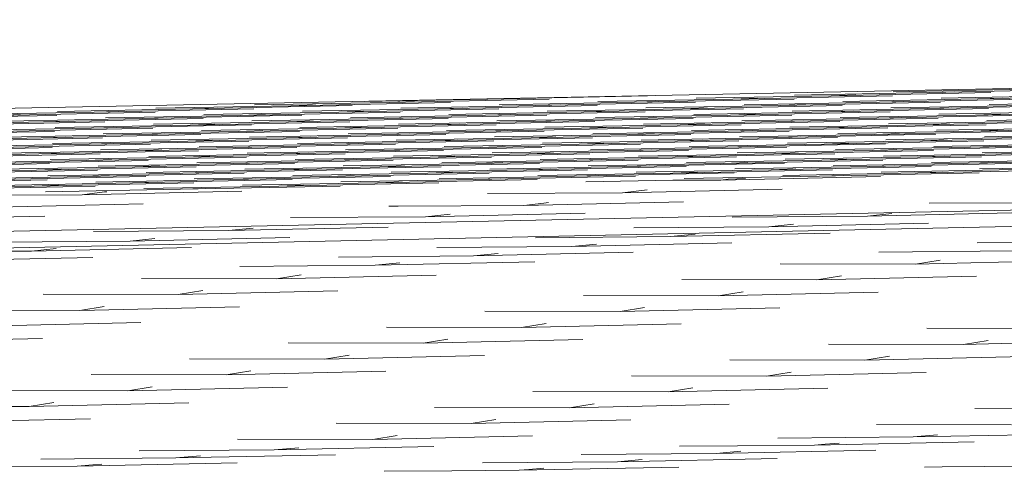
# Model space of a CAD drawing. Header units: millimetres. Extents: x -76432 to -27350, y -300 to 6935.
# Tile 67 of 75: x -29604 to -29108, y 15 to 242. Entities that reach past the tile are written whole.
import ezdxf

# ---------------------------------------------------------------- set-up
doc = ezdxf.new("R2010")
doc.units = ezdxf.units.MM
doc.header["$MEASUREMENT"] = 0
doc.layers.add('Nouveau_Terrain _ Original.Terrain', color=7, linetype='Continuous')

# ---------------------------------------------------------------- blocks, each defined once
blk = doc.blocks.new('Élément de coupe_31')
at = {"layer": 'Nouveau_Terrain _ Original.Terrain', "color": 7, "linetype": 'Continuous', "lineweight": 15}
for p, q in [((-27349.9, 242.02), (-33618.28, 118.16)), ((-27349.9, 183.09), (-33618.28, 51.45)), ((-33618.28, 41.72), (-27349.9, 175.38))]:
    blk.add_line(p, q, dxfattribs=at)
at = {"layer": 'Nouveau_Terrain _ Original.Terrain', "color": 114, "linetype": 'Continuous', "lineweight": 15, "true_color": 0x00ad56}
for p, q in [((-29368.27, 202.04), (-29287.84, 203.69)), ((-29368.27, 202.04), (-29287.84, 203.69)), ((-29195.32, 203.73), (-29263.35, 202.49)), ((-29195.32, 203.73), (-29263.35, 202.49)), ((-29244.91, 202.09), (-29164.48, 203.74)), ((-29244.91, 202.09), (-29164.48, 203.74)), ((-29145.74, 205.37), (-29213.77, 204.13)), ((-29145.74, 205.37), (-29213.77, 204.13)), ((-29195.32, 203.73), (-29114.9, 205.38)), ((-29195.32, 203.73), (-29114.9, 205.38)), ((-29195.32, 203.73), (-29182.93, 204.14)), ((-29195.32, 203.73), (-29182.93, 204.14)), ((-29096.15, 207.01), (-29164.18, 205.77)), ((-29096.15, 207.01), (-29164.18, 205.77)), ((-29145.74, 205.37), (-29065.31, 207.02)), ((-29145.74, 205.37), (-29065.31, 207.02)), ((-29145.74, 205.37), (-29133.34, 205.78)), ((-29145.74, 205.37), (-29133.34, 205.78)), ((-29071.96, 203.78), (-29139.99, 202.54)), ((-29071.96, 203.78), (-29139.99, 202.54)), ((-29121.55, 202.14), (-29041.12, 203.8)), ((-29121.55, 202.14), (-29041.12, 203.8)), ((-29467.44, 198.77), (-29535.47, 197.52)), ((-29467.44, 198.77), (-29535.47, 197.52)), ((-29517.03, 197.13), (-29436.6, 198.78)), ((-29517.03, 197.13), (-29436.6, 198.78)), ((-29417.85, 200.4), (-29485.88, 199.16)), ((-29417.85, 200.4), (-29485.88, 199.16)), ((-29467.44, 198.77), (-29387.01, 200.42)), ((-29467.44, 198.77), (-29387.01, 200.42)), ((-29467.44, 198.77), (-29455.04, 199.17)), ((-29467.44, 198.77), (-29455.04, 199.17)), ((-29368.27, 202.04), (-29430.34, 200.91)), ((-29368.27, 202.04), (-29430.34, 200.91)), ((-29417.85, 200.4), (-29337.43, 202.05)), ((-29417.85, 200.4), (-29337.43, 202.05)), ((-29417.85, 200.4), (-29405.46, 200.81)), ((-29417.85, 200.4), (-29405.46, 200.81)), ((-29344.08, 198.82), (-29412.11, 197.58)), ((-29344.08, 198.82), (-29412.11, 197.58)), ((-29393.66, 197.18), (-29313.24, 198.83)), ((-29393.66, 197.18), (-29313.24, 198.83)), ((-29368.27, 202.04), (-29361.2, 202.27)), ((-29368.27, 202.04), (-29361.2, 202.27)), ((-29294.49, 200.45), (-29362.52, 199.21)), ((-29294.49, 200.45), (-29362.52, 199.21)), ((-29344.08, 198.82), (-29263.65, 200.47)), ((-29344.08, 198.82), (-29263.65, 200.47)), ((-29344.08, 198.82), (-29331.68, 199.23)), ((-29344.08, 198.82), (-29331.68, 199.23)), ((-29244.91, 202.09), (-29312.94, 200.85)), ((-29244.91, 202.09), (-29312.94, 200.85)), ((-29294.49, 200.45), (-29214.07, 202.11)), ((-29294.49, 200.45), (-29214.07, 202.11)), ((-29294.49, 200.45), (-29282.1, 200.86)), ((-29294.49, 200.45), (-29282.1, 200.86)), ((-29220.72, 198.87), (-29288.75, 197.63)), ((-29220.72, 198.87), (-29288.75, 197.63)), ((-29270.3, 197.23), (-29189.88, 198.88)), ((-29270.3, 197.23), (-29189.88, 198.88)), ((-29244.91, 202.09), (-29232.51, 202.5)), ((-29244.91, 202.09), (-29232.51, 202.5)), ((-29171.13, 200.51), (-29239.16, 199.27)), ((-29171.13, 200.51), (-29239.16, 199.27)), ((-29220.72, 198.87), (-29140.29, 200.52)), ((-29220.72, 198.87), (-29140.29, 200.52)), ((-29220.72, 198.87), (-29208.32, 199.28)), ((-29220.72, 198.87), (-29208.32, 199.28)), ((-29121.55, 202.14), (-29189.58, 200.9)), ((-29121.55, 202.14), (-29189.58, 200.9)), ((-29171.13, 200.51), (-29090.71, 202.16)), ((-29171.13, 200.51), (-29090.71, 202.16)), ((-29171.13, 200.51), (-29158.73, 200.92)), ((-29171.13, 200.51), (-29158.73, 200.92)), ((-29097.35, 198.92), (-29165.38, 197.68)), ((-29097.35, 198.92), (-29165.38, 197.68)), ((-29146.94, 197.28), (-29066.51, 198.93)), ((-29146.94, 197.28), (-29066.51, 198.93)), ((-29121.55, 202.14), (-29109.15, 202.55)), ((-29121.55, 202.14), (-29109.15, 202.55)), ((-29047.77, 200.56), (-29115.8, 199.32)), ((-29047.77, 200.56), (-29115.8, 199.32)), ((-29665.78, 192.21), (-29585.36, 193.86)), ((-29665.78, 192.21), (-29585.36, 193.86)), ((-29566.61, 195.49), (-29634.64, 194.25)), ((-29566.61, 195.49), (-29634.64, 194.25)), ((-29616.2, 193.85), (-29535.77, 195.5)), ((-29616.2, 193.85), (-29535.77, 195.5)), ((-29616.2, 193.85), (-29603.8, 194.26)), ((-29616.2, 193.85), (-29603.8, 194.26)), ((-29517.03, 197.13), (-29585.05, 195.89)), ((-29517.03, 197.13), (-29585.05, 195.89)), ((-29566.61, 195.49), (-29486.18, 197.14)), ((-29566.61, 195.49), (-29486.18, 197.14)), ((-29566.61, 195.49), (-29554.21, 195.9)), ((-29566.61, 195.49), (-29554.21, 195.9)), ((-29492.83, 193.9), (-29560.86, 192.66)), ((-29492.83, 193.9), (-29560.86, 192.66)), ((-29542.42, 192.27), (-29461.99, 193.92)), ((-29542.42, 192.27), (-29461.99, 193.92)), ((-29517.03, 197.13), (-29504.63, 197.54)), ((-29517.03, 197.13), (-29504.63, 197.54)), ((-29443.25, 195.54), (-29511.28, 194.3)), ((-29443.25, 195.54), (-29511.28, 194.3)), ((-29492.83, 193.9), (-29412.41, 195.55)), ((-29492.83, 193.9), (-29412.41, 195.55)), ((-29492.83, 193.9), (-29480.44, 194.31)), ((-29492.83, 193.9), (-29480.44, 194.31)), ((-29393.66, 197.18), (-29461.69, 195.94)), ((-29393.66, 197.18), (-29461.69, 195.94)), ((-29443.25, 195.54), (-29362.82, 197.19)), ((-29443.25, 195.54), (-29362.82, 197.19)), ((-29443.25, 195.54), (-29430.85, 195.95)), ((-29443.25, 195.54), (-29430.85, 195.95)), ((-29369.47, 193.96), (-29437.5, 192.71)), ((-29369.47, 193.96), (-29437.5, 192.71)), ((-29419.06, 192.32), (-29338.63, 193.97)), ((-29419.06, 192.32), (-29338.63, 193.97)), ((-29393.66, 197.18), (-29381.27, 197.59)), ((-29393.66, 197.18), (-29381.27, 197.59)), ((-29319.89, 195.59), (-29387.92, 194.35)), ((-29319.89, 195.59), (-29387.92, 194.35)), ((-29369.47, 193.96), (-29289.05, 195.61)), ((-29369.47, 193.96), (-29289.05, 195.61)), ((-29369.47, 193.96), (-29357.08, 194.36)), ((-29369.47, 193.96), (-29357.08, 194.36)), ((-29270.3, 197.23), (-29338.33, 195.99)), ((-29270.3, 197.23), (-29338.33, 195.99)), ((-29319.89, 195.59), (-29239.46, 197.24)), ((-29319.89, 195.59), (-29239.46, 197.24)), ((-29319.89, 195.59), (-29307.49, 196)), ((-29319.89, 195.59), (-29307.49, 196)), ((-29246.11, 194.01), (-29314.14, 192.77)), ((-29246.11, 194.01), (-29314.14, 192.77)), ((-29295.7, 192.37), (-29215.27, 194.02)), ((-29295.7, 192.37), (-29215.27, 194.02)), ((-29270.3, 197.23), (-29257.91, 197.64)), ((-29270.3, 197.23), (-29257.91, 197.64)), ((-29196.53, 195.65), (-29264.56, 194.4)), ((-29196.53, 195.65), (-29264.56, 194.4)), ((-29246.11, 194.01), (-29165.69, 195.66)), ((-29246.11, 194.01), (-29165.69, 195.66)), ((-29246.11, 194.01), (-29233.71, 194.42)), ((-29246.11, 194.01), (-29233.71, 194.42)), ((-29146.94, 197.28), (-29214.97, 196.04)), ((-29146.94, 197.28), (-29214.97, 196.04)), ((-29196.53, 195.65), (-29116.1, 197.3)), ((-29196.53, 195.65), (-29116.1, 197.3)), ((-29196.53, 195.65), (-29184.13, 196.05)), ((-29196.53, 195.65), (-29184.13, 196.05)), ((-29122.75, 194.06), (-29190.78, 192.82)), ((-29122.75, 194.06), (-29190.78, 192.82)), ((-29172.34, 192.42), (-29091.91, 194.07)), ((-29172.34, 192.42), (-29091.91, 194.07)), ((-29146.94, 197.28), (-29134.54, 197.69)), ((-29146.94, 197.28), (-29134.54, 197.69)), ((-29073.16, 195.7), (-29141.19, 194.46)), ((-29073.16, 195.7), (-29141.19, 194.46)), ((-29122.75, 194.06), (-29042.32, 195.71)), ((-29122.75, 194.06), (-29042.32, 195.71)), ((-29122.75, 194.06), (-29110.35, 194.47)), ((-29122.75, 194.06), (-29110.35, 194.47)), ((-29592.01, 190.63), (-29660.03, 189.39)), ((-29592.01, 190.63), (-29660.03, 189.39)), ((-29641.59, 188.99), (-29561.17, 190.64)), ((-29641.59, 188.99), (-29561.17, 190.64)), ((-29542.42, 192.27), (-29610.45, 191.02)), ((-29542.42, 192.27), (-29610.45, 191.02)), ((-29592.01, 190.63), (-29511.58, 192.28)), ((-29592.01, 190.63), (-29511.58, 192.28)), ((-29592.01, 190.63), (-29579.61, 191.04)), ((-29592.01, 190.63), (-29579.61, 191.04)), ((-29518.23, 189.04), (-29586.26, 187.8)), ((-29518.23, 189.04), (-29586.26, 187.8)), ((-29567.81, 187.4), (-29487.39, 189.05)), ((-29567.81, 187.4), (-29487.39, 189.05)), ((-29542.42, 192.27), (-29530.02, 192.68)), ((-29542.42, 192.27), (-29530.02, 192.68)), ((-29468.64, 190.68), (-29536.67, 189.44)), ((-29468.64, 190.68), (-29536.67, 189.44)), ((-29518.23, 189.04), (-29437.8, 190.69)), ((-29518.23, 189.04), (-29437.8, 190.69)), ((-29518.23, 189.04), (-29505.83, 189.45)), ((-29518.23, 189.04), (-29505.83, 189.45)), ((-29419.06, 192.32), (-29487.09, 191.08)), ((-29419.06, 192.32), (-29487.09, 191.08)), ((-29468.64, 190.68), (-29388.22, 192.33)), ((-29468.64, 190.68), (-29388.22, 192.33)), ((-29468.64, 190.68), (-29456.25, 191.09)), ((-29468.64, 190.68), (-29456.25, 191.09)), ((-29394.87, 189.09), (-29462.9, 187.85)), ((-29394.87, 189.09), (-29462.9, 187.85)), ((-29444.45, 187.46), (-29364.03, 189.11)), ((-29444.45, 187.46), (-29364.03, 189.11)), ((-29419.06, 192.32), (-29406.66, 192.73)), ((-29419.06, 192.32), (-29406.66, 192.73)), ((-29345.28, 190.73), (-29413.31, 189.49)), ((-29345.28, 190.73), (-29413.31, 189.49)), ((-29394.87, 189.09), (-29314.44, 190.74)), ((-29394.87, 189.09), (-29314.44, 190.74)), ((-29394.87, 189.09), (-29382.47, 189.5)), ((-29394.87, 189.09), (-29382.47, 189.5)), ((-29295.7, 192.37), (-29363.73, 191.13)), ((-29295.7, 192.37), (-29363.73, 191.13)), ((-29345.28, 190.73), (-29264.86, 192.38)), ((-29345.28, 190.73), (-29264.86, 192.38)), ((-29345.28, 190.73), (-29332.89, 191.14)), ((-29345.28, 190.73), (-29332.89, 191.14)), ((-29271.51, 189.15), (-29339.54, 187.9)), ((-29271.51, 189.15), (-29339.54, 187.9)), ((-29321.09, 187.51), (-29240.67, 189.16)), ((-29321.09, 187.51), (-29240.67, 189.16)), ((-29295.7, 192.37), (-29283.3, 192.78)), ((-29295.7, 192.37), (-29283.3, 192.78)), ((-29221.92, 190.78), (-29289.95, 189.54)), ((-29221.92, 190.78), (-29289.95, 189.54)), ((-29271.51, 189.15), (-29191.08, 190.8)), ((-29271.51, 189.15), (-29191.08, 190.8)), ((-29271.51, 189.15), (-29259.11, 189.55)), ((-29271.51, 189.15), (-29259.11, 189.55)), ((-29172.34, 192.42), (-29240.36, 191.18)), ((-29172.34, 192.42), (-29240.36, 191.18)), ((-29221.92, 190.78), (-29141.49, 192.43)), ((-29221.92, 190.78), (-29141.49, 192.43)), ((-29221.92, 190.78), (-29209.52, 191.19)), ((-29221.92, 190.78), (-29209.52, 191.19)), ((-29148.14, 189.2), (-29216.17, 187.96)), ((-29148.14, 189.2), (-29216.17, 187.96)), ((-29197.73, 187.56), (-29117.3, 189.21)), ((-29197.73, 187.56), (-29117.3, 189.21)), ((-29172.34, 192.42), (-29159.94, 192.83)), ((-29172.34, 192.42), (-29159.94, 192.83)), ((-29098.56, 190.84), (-29166.59, 189.59)), ((-29098.56, 190.84), (-29166.59, 189.59)), ((-29148.14, 189.2), (-29067.72, 190.85)), ((-29148.14, 189.2), (-29067.72, 190.85)), ((-29148.14, 189.2), (-29135.75, 189.61)), ((-29148.14, 189.2), (-29135.75, 189.61)), ((-29048.97, 192.47), (-29117, 191.23)), ((-29048.97, 192.47), (-29117, 191.23)), ((-29666.99, 184.13), (-29586.56, 185.78)), ((-29666.99, 184.13), (-29586.56, 185.78)), ((-29567.81, 187.4), (-29635.84, 186.16)), ((-29567.81, 187.4), (-29635.84, 186.16)), ((-29617.4, 185.77), (-29536.97, 187.42)), ((-29617.4, 185.77), (-29536.97, 187.42)), ((-29543.62, 184.18), (-29611.65, 182.94)), ((-29543.62, 184.18), (-29611.65, 182.94)), ((-29593.21, 182.54), (-29512.78, 184.19)), ((-29593.21, 182.54), (-29512.78, 184.19)), ((-29567.81, 187.4), (-29555.42, 187.81)), ((-29567.81, 187.4), (-29555.42, 187.81)), ((-29494.04, 185.82), (-29562.07, 184.58)), ((-29494.04, 185.82), (-29562.07, 184.58)), ((-29543.62, 184.18), (-29463.2, 185.83)), ((-29543.62, 184.18), (-29463.2, 185.83)), ((-29543.62, 184.18), (-29531.23, 184.59)), ((-29543.62, 184.18), (-29531.23, 184.59)), ((-29444.45, 187.46), (-29512.48, 186.21)), ((-29444.45, 187.46), (-29512.48, 186.21)), ((-29494.04, 185.82), (-29413.61, 187.47)), ((-29494.04, 185.82), (-29413.61, 187.47)), ((-29494.04, 185.82), (-29481.64, 186.23)), ((-29494.04, 185.82), (-29481.64, 186.23)), ((-29420.26, 184.23), (-29488.29, 182.99)), ((-29420.26, 184.23), (-29488.29, 182.99)), ((-29469.85, 182.59), (-29389.42, 184.24)), ((-29469.85, 182.59), (-29389.42, 184.24)), ((-29444.45, 187.46), (-29432.06, 187.87)), ((-29444.45, 187.46), (-29432.06, 187.87)), ((-29370.68, 185.87), (-29438.71, 184.63)), ((-29370.68, 185.87), (-29438.71, 184.63)), ((-29420.26, 184.23), (-29339.84, 185.88)), ((-29420.26, 184.23), (-29339.84, 185.88)), ((-29420.26, 184.23), (-29407.87, 184.64)), ((-29420.26, 184.23), (-29407.87, 184.64)), ((-29321.09, 187.51), (-29389.12, 186.27)), ((-29321.09, 187.51), (-29389.12, 186.27)), ((-29370.68, 185.87), (-29290.25, 187.52)), ((-29370.68, 185.87), (-29290.25, 187.52)), ((-29370.68, 185.87), (-29358.28, 186.28)), ((-29370.68, 185.87), (-29358.28, 186.28)), ((-29296.9, 184.28), (-29364.93, 183.04)), ((-29296.9, 184.28), (-29364.93, 183.04)), ((-29346.49, 182.65), (-29266.06, 184.3)), ((-29346.49, 182.65), (-29266.06, 184.3)), ((-29321.09, 187.51), (-29308.7, 187.92)), ((-29321.09, 187.51), (-29308.7, 187.92)), ((-29247.32, 185.92), (-29315.35, 184.68)), ((-29247.32, 185.92), (-29315.35, 184.68)), ((-29296.9, 184.28), (-29216.48, 185.93)), ((-29296.9, 184.28), (-29216.48, 185.93)), ((-29296.9, 184.28), (-29284.5, 184.69)), ((-29296.9, 184.28), (-29284.5, 184.69)), ((-29197.73, 187.56), (-29265.76, 186.32)), ((-29197.73, 187.56), (-29265.76, 186.32)), ((-29247.32, 185.92), (-29166.89, 187.57)), ((-29247.32, 185.92), (-29166.89, 187.57)), ((-29247.32, 185.92), (-29234.92, 186.33)), ((-29247.32, 185.92), (-29234.92, 186.33)), ((-29173.54, 184.34), (-29241.57, 183.09)), ((-29173.54, 184.34), (-29241.57, 183.09)), ((-29223.12, 182.7), (-29142.7, 184.35)), ((-29223.12, 182.7), (-29142.7, 184.35)), ((-29197.73, 187.56), (-29185.33, 187.97)), ((-29197.73, 187.56), (-29185.33, 187.97)), ((-29123.95, 185.97), (-29191.98, 184.73)), ((-29123.95, 185.97), (-29191.98, 184.73)), ((-29173.54, 184.34), (-29093.11, 185.99)), ((-29173.54, 184.34), (-29093.11, 185.99)), ((-29173.54, 184.34), (-29161.14, 184.74)), ((-29173.54, 184.34), (-29161.14, 184.74)), ((-29074.37, 187.61), (-29142.4, 186.37)), ((-29074.37, 187.61), (-29142.4, 186.37)), ((-29123.95, 185.97), (-29043.53, 187.62)), ((-29123.95, 185.97), (-29043.53, 187.62)), ((-29123.95, 185.97), (-29111.56, 186.38)), ((-29123.95, 185.97), (-29111.56, 186.38)), ((-29050.18, 184.39), (-29118.21, 183.15)), ((-29050.18, 184.39), (-29118.21, 183.15)), ((-29593.21, 182.54), (-29661.24, 181.3)), ((-29593.21, 182.54), (-29661.24, 181.3)), ((-29642.8, 180.9), (-29562.37, 182.56)), ((-29642.8, 180.9), (-29562.37, 182.56)), ((-29569.02, 179.32), (-29637.05, 178.08)), ((-29569.02, 179.32), (-29637.05, 178.08)), ((-29618.6, 177.68), (-29538.18, 179.33)), ((-29618.6, 177.68), (-29538.18, 179.33)), ((-29593.21, 182.54), (-29580.81, 182.95)), ((-29593.21, 182.54), (-29580.81, 182.95)), ((-29519.43, 180.96), (-29587.46, 179.71)), ((-29519.43, 180.96), (-29587.46, 179.71)), ((-29569.02, 179.32), (-29488.59, 180.97)), ((-29569.02, 179.32), (-29488.59, 180.97)), ((-29569.02, 179.32), (-29556.62, 179.73)), ((-29569.02, 179.32), (-29556.62, 179.73)), ((-29469.85, 182.59), (-29537.88, 181.35)), ((-29469.85, 182.59), (-29537.88, 181.35)), ((-29519.43, 180.96), (-29439.01, 182.61)), ((-29519.43, 180.96), (-29439.01, 182.61)), ((-29519.43, 180.96), (-29507.04, 181.37)), ((-29519.43, 180.96), (-29507.04, 181.37)), ((-29445.66, 179.37), (-29513.69, 178.13)), ((-29445.66, 179.37), (-29513.69, 178.13)), ((-29495.24, 177.73), (-29414.82, 179.38)), ((-29495.24, 177.73), (-29414.82, 179.38)), ((-29469.85, 182.59), (-29457.45, 183)), ((-29469.85, 182.59), (-29457.45, 183)), ((-29396.07, 181.01), (-29464.1, 179.77)), ((-29396.07, 181.01), (-29464.1, 179.77)), ((-29445.66, 179.37), (-29365.23, 181.02)), ((-29445.66, 179.37), (-29365.23, 181.02)), ((-29445.66, 179.37), (-29433.26, 179.78)), ((-29445.66, 179.37), (-29433.26, 179.78)), ((-29346.49, 182.65), (-29414.52, 181.4)), ((-29346.49, 182.65), (-29414.52, 181.4)), ((-29396.07, 181.01), (-29315.65, 182.66)), ((-29396.07, 181.01), (-29315.65, 182.66)), ((-29396.07, 181.01), (-29383.68, 181.42)), ((-29396.07, 181.01), (-29383.68, 181.42)), ((-29322.3, 179.42), (-29390.33, 178.18)), ((-29322.3, 179.42), (-29390.33, 178.18)), ((-29371.88, 177.78), (-29291.46, 179.43)), ((-29371.88, 177.78), (-29291.46, 179.43)), ((-29346.49, 182.65), (-29334.09, 183.06)), ((-29346.49, 182.65), (-29334.09, 183.06)), ((-29272.71, 181.06), (-29340.74, 179.82)), ((-29272.71, 181.06), (-29340.74, 179.82)), ((-29322.3, 179.42), (-29241.87, 181.07)), ((-29322.3, 179.42), (-29241.87, 181.07)), ((-29322.3, 179.42), (-29309.9, 179.83)), ((-29322.3, 179.42), (-29309.9, 179.83)), ((-29223.12, 182.7), (-29291.15, 181.46)), ((-29223.12, 182.7), (-29291.15, 181.46)), ((-29272.71, 181.06), (-29192.28, 182.71)), ((-29272.71, 181.06), (-29192.28, 182.71)), ((-29272.71, 181.06), (-29260.31, 181.47)), ((-29272.71, 181.06), (-29260.31, 181.47)), ((-29198.93, 179.47), (-29266.96, 178.23)), ((-29198.93, 179.47), (-29266.96, 178.23)), ((-29248.52, 177.84), (-29168.09, 179.49)), ((-29248.52, 177.84), (-29168.09, 179.49)), ((-29223.12, 182.7), (-29210.73, 183.11)), ((-29223.12, 182.7), (-29210.73, 183.11)), ((-29149.35, 181.11), (-29217.38, 179.87)), ((-29149.35, 181.11), (-29217.38, 179.87)), ((-29198.93, 179.47), (-29118.51, 181.12)), ((-29198.93, 179.47), (-29118.51, 181.12)), ((-29198.93, 179.47), (-29186.54, 179.88)), ((-29198.93, 179.47), (-29186.54, 179.88)), ((-29099.76, 182.75), (-29167.79, 181.51)), ((-29099.76, 182.75), (-29167.79, 181.51)), ((-29149.35, 181.11), (-29068.92, 182.76)), ((-29149.35, 181.11), (-29068.92, 182.76)), ((-29149.35, 181.11), (-29136.95, 181.52)), ((-29149.35, 181.11), (-29136.95, 181.52)), ((-29075.57, 179.53), (-29143.6, 178.28)), ((-29075.57, 179.53), (-29143.6, 178.28)), ((-29125.16, 177.89), (-29044.73, 179.54)), ((-29125.16, 177.89), (-29044.73, 179.54)), ((-29668.19, 176.04), (-29587.76, 177.69)), ((-29668.19, 176.04), (-29587.76, 177.69)), ((-29594.41, 174.46), (-29662.44, 173.22)), ((-29594.41, 174.46), (-29662.44, 173.22)), ((-29644, 172.82), (-29563.57, 174.47)), ((-29644, 172.82), (-29563.57, 174.47)), ((-29544.83, 176.09), (-29612.86, 174.85)), ((-29544.83, 176.09), (-29612.86, 174.85)), ((-29594.41, 174.46), (-29513.99, 176.11)), ((-29594.41, 174.46), (-29513.99, 176.11)), ((-29594.41, 174.46), (-29582.02, 174.87)), ((-29594.41, 174.46), (-29582.02, 174.87)), ((-29495.24, 177.73), (-29563.27, 176.49)), ((-29495.24, 177.73), (-29563.27, 176.49)), ((-29544.83, 176.09), (-29464.4, 177.75)), ((-29544.83, 176.09), (-29464.4, 177.75)), ((-29544.83, 176.09), (-29532.43, 176.5)), ((-29544.83, 176.09), (-29532.43, 176.5)), ((-29471.05, 174.51), (-29539.08, 173.27)), ((-29471.05, 174.51), (-29539.08, 173.27)), ((-29520.64, 172.87), (-29440.21, 174.52)), ((-29520.64, 172.87), (-29440.21, 174.52)), ((-29495.24, 177.73), (-29482.85, 178.14)), ((-29495.24, 177.73), (-29482.85, 178.14)), ((-29421.47, 176.15), (-29489.5, 174.9)), ((-29421.47, 176.15), (-29489.5, 174.9)), ((-29471.05, 174.51), (-29390.63, 176.16)), ((-29471.05, 174.51), (-29390.63, 176.16)), ((-29471.05, 174.51), (-29458.66, 174.92)), ((-29471.05, 174.51), (-29458.66, 174.92)), ((-29371.88, 177.78), (-29439.91, 176.54)), ((-29371.88, 177.78), (-29439.91, 176.54)), ((-29421.47, 176.15), (-29341.04, 177.8)), ((-29421.47, 176.15), (-29341.04, 177.8)), ((-29421.47, 176.15), (-29409.07, 176.56)), ((-29421.47, 176.15), (-29409.07, 176.56)), ((-29347.69, 174.56), (-29415.72, 173.32)), ((-29347.69, 174.56), (-29415.72, 173.32)), ((-29397.28, 172.92), (-29316.85, 174.57)), ((-29397.28, 172.92), (-29316.85, 174.57)), ((-29371.88, 177.78), (-29359.48, 178.19)), ((-29371.88, 177.78), (-29359.48, 178.19)), ((-29298.11, 176.2), (-29366.13, 174.96)), ((-29298.11, 176.2), (-29366.13, 174.96)), ((-29347.69, 174.56), (-29267.26, 176.21)), ((-29347.69, 174.56), (-29267.26, 176.21)), ((-29347.69, 174.56), (-29335.29, 174.97)), ((-29347.69, 174.56), (-29335.29, 174.97)), ((-29248.52, 177.84), (-29316.55, 176.59)), ((-29248.52, 177.84), (-29316.55, 176.59)), ((-29298.11, 176.2), (-29217.68, 177.85)), ((-29298.11, 176.2), (-29217.68, 177.85)), ((-29298.11, 176.2), (-29285.71, 176.61)), ((-29298.11, 176.2), (-29285.71, 176.61)), ((-29224.33, 174.61), (-29292.36, 173.37)), ((-29224.33, 174.61), (-29292.36, 173.37)), ((-29273.91, 172.97), (-29193.49, 174.62)), ((-29273.91, 172.97), (-29193.49, 174.62)), ((-29248.52, 177.84), (-29236.12, 178.25)), ((-29248.52, 177.84), (-29236.12, 178.25)), ((-29174.74, 176.25), (-29242.77, 175.01)), ((-29174.74, 176.25), (-29242.77, 175.01)), ((-29224.33, 174.61), (-29143.9, 176.26)), ((-29224.33, 174.61), (-29143.9, 176.26)), ((-29224.33, 174.61), (-29211.93, 175.02)), ((-29224.33, 174.61), (-29211.93, 175.02)), ((-29125.16, 177.89), (-29193.19, 176.65)), ((-29125.16, 177.89), (-29193.19, 176.65)), ((-29174.74, 176.25), (-29094.32, 177.9)), ((-29174.74, 176.25), (-29094.32, 177.9)), ((-29174.74, 176.25), (-29162.35, 176.66)), ((-29174.74, 176.25), (-29162.35, 176.66)), ((-29100.97, 174.66), (-29169, 173.42)), ((-29100.97, 174.66), (-29169, 173.42)), ((-29150.55, 173.03), (-29070.13, 174.68)), ((-29150.55, 173.03), (-29070.13, 174.68)), ((-29125.16, 177.89), (-29112.76, 178.3)), ((-29125.16, 177.89), (-29112.76, 178.3)), ((-29051.38, 176.3), (-29119.41, 175.06)), ((-29051.38, 176.3), (-29119.41, 175.06)), ((-29669.39, 167.96), (-29588.97, 169.61)), ((-29669.39, 167.96), (-29588.97, 169.61)), ((-29570.22, 171.23), (-29638.25, 169.99)), ((-29570.22, 171.23), (-29638.25, 169.99)), ((-29619.81, 169.59), (-29539.38, 171.25)), ((-29619.81, 169.59), (-29539.38, 171.25)), ((-29520.64, 172.87), (-29588.67, 171.63)), ((-29520.64, 172.87), (-29588.67, 171.63)), ((-29570.22, 171.23), (-29489.8, 172.88)), ((-29570.22, 171.23), (-29489.8, 172.88)), ((-29570.22, 171.23), (-29557.83, 171.64)), ((-29570.22, 171.23), (-29557.83, 171.64)), ((-29496.45, 169.65), (-29564.48, 168.41)), ((-29496.45, 169.65), (-29564.48, 168.41)), ((-29546.03, 168.01), (-29465.61, 169.66)), ((-29546.03, 168.01), (-29465.61, 169.66)), ((-29520.64, 172.87), (-29508.24, 173.28)), ((-29520.64, 172.87), (-29508.24, 173.28)), ((-29446.86, 171.28), (-29514.89, 170.04)), ((-29446.86, 171.28), (-29514.89, 170.04)), ((-29496.45, 169.65), (-29416.02, 171.3)), ((-29496.45, 169.65), (-29416.02, 171.3)), ((-29496.45, 169.65), (-29484.05, 170.06)), ((-29496.45, 169.65), (-29484.05, 170.06)), ((-29397.28, 172.92), (-29465.31, 171.68)), ((-29397.28, 172.92), (-29465.31, 171.68)), ((-29446.86, 171.28), (-29366.44, 172.94)), ((-29446.86, 171.28), (-29366.44, 172.94)), ((-29446.86, 171.28), (-29434.47, 171.69)), ((-29446.86, 171.28), (-29434.47, 171.69)), ((-29373.09, 169.7), (-29441.11, 168.46)), ((-29373.09, 169.7), (-29441.11, 168.46)), ((-29422.67, 168.06), (-29342.25, 169.71)), ((-29422.67, 168.06), (-29342.25, 169.71)), ((-29397.28, 172.92), (-29384.88, 173.33)), ((-29397.28, 172.92), (-29384.88, 173.33)), ((-29323.5, 171.34), (-29391.53, 170.09)), ((-29323.5, 171.34), (-29391.53, 170.09)), ((-29373.09, 169.7), (-29292.66, 171.35)), ((-29373.09, 169.7), (-29292.66, 171.35)), ((-29373.09, 169.7), (-29360.69, 170.11)), ((-29373.09, 169.7), (-29360.69, 170.11)), ((-29273.91, 172.97), (-29341.94, 171.73)), ((-29273.91, 172.97), (-29341.94, 171.73)), ((-29323.5, 171.34), (-29243.07, 172.99)), ((-29323.5, 171.34), (-29243.07, 172.99)), ((-29323.5, 171.34), (-29311.1, 171.75)), ((-29323.5, 171.34), (-29311.1, 171.75)), ((-29249.72, 169.75), (-29317.75, 168.51)), ((-29249.72, 169.75), (-29317.75, 168.51)), ((-29299.31, 168.11), (-29218.88, 169.76)), ((-29299.31, 168.11), (-29218.88, 169.76)), ((-29273.91, 172.97), (-29261.52, 173.38)), ((-29273.91, 172.97), (-29261.52, 173.38)), ((-29200.14, 171.39), (-29268.17, 170.15)), ((-29200.14, 171.39), (-29268.17, 170.15)), ((-29249.72, 169.75), (-29169.3, 171.4)), ((-29249.72, 169.75), (-29169.3, 171.4)), ((-29249.72, 169.75), (-29237.33, 170.16)), ((-29249.72, 169.75), (-29237.33, 170.16)), ((-29150.55, 173.03), (-29218.58, 171.78)), ((-29150.55, 173.03), (-29218.58, 171.78)), ((-29200.14, 171.39), (-29119.71, 173.04)), ((-29200.14, 171.39), (-29119.71, 173.04)), ((-29200.14, 171.39), (-29187.74, 171.8)), ((-29200.14, 171.39), (-29187.74, 171.8)), ((-29126.36, 169.8), (-29194.39, 168.56)), ((-29126.36, 169.8), (-29194.39, 168.56)), ((-29175.95, 168.16), (-29095.52, 169.82)), ((-29175.95, 168.16), (-29095.52, 169.82)), ((-29150.55, 173.03), (-29138.16, 173.44)), ((-29150.55, 173.03), (-29138.16, 173.44)), ((-29076.78, 171.44), (-29144.81, 170.2)), ((-29076.78, 171.44), (-29144.81, 170.2)), ((-29126.36, 169.8), (-29045.94, 171.45)), ((-29126.36, 169.8), (-29045.94, 171.45)), ((-29126.36, 169.8), (-29113.97, 170.21)), ((-29126.36, 169.8), (-29113.97, 170.21)), ((-29595.62, 166.37), (-29663.65, 165.13)), ((-29595.62, 166.37), (-29663.65, 165.13)), ((-29645.2, 164.73), (-29564.78, 166.38)), ((-29645.2, 164.73), (-29564.78, 166.38)), ((-29546.03, 168.01), (-29614.06, 166.77)), ((-29546.03, 168.01), (-29614.06, 166.77)), ((-29595.62, 166.37), (-29515.19, 168.02)), ((-29595.62, 166.37), (-29515.19, 168.02)), ((-29595.62, 166.37), (-29583.22, 166.78)), ((-29595.62, 166.37), (-29583.22, 166.78)), ((-29521.84, 164.78), (-29589.87, 163.54)), ((-29521.84, 164.78), (-29589.87, 163.54)), ((-29571.43, 163.15), (-29491, 164.8)), ((-29571.43, 163.15), (-29491, 164.8)), ((-29546.03, 168.01), (-29533.64, 168.42)), ((-29546.03, 168.01), (-29533.64, 168.42)), ((-29472.26, 166.42), (-29540.29, 165.18)), ((-29472.26, 166.42), (-29540.29, 165.18)), ((-29521.84, 164.78), (-29441.42, 166.44)), ((-29521.84, 164.78), (-29441.42, 166.44)), ((-29521.84, 164.78), (-29509.45, 165.19)), ((-29521.84, 164.78), (-29509.45, 165.19)), ((-29422.67, 168.06), (-29490.7, 166.82)), ((-29422.67, 168.06), (-29490.7, 166.82)), ((-29472.26, 166.42), (-29391.83, 168.07)), ((-29472.26, 166.42), (-29391.83, 168.07)), ((-29472.26, 166.42), (-29459.86, 166.83)), ((-29472.26, 166.42), (-29459.86, 166.83)), ((-29398.48, 164.84), (-29466.51, 163.6)), ((-29398.48, 164.84), (-29466.51, 163.6)), ((-29448.07, 163.2), (-29367.64, 164.85)), ((-29448.07, 163.2), (-29367.64, 164.85)), ((-29422.67, 168.06), (-29410.27, 168.47)), ((-29422.67, 168.06), (-29410.27, 168.47)), ((-29348.89, 166.47), (-29416.92, 165.23)), ((-29348.89, 166.47), (-29416.92, 165.23)), ((-29398.48, 164.84), (-29318.05, 166.49)), ((-29398.48, 164.84), (-29318.05, 166.49)), ((-29398.48, 164.84), (-29386.08, 165.25)), ((-29398.48, 164.84), (-29386.08, 165.25)), ((-29299.31, 168.11), (-29367.34, 166.87)), ((-29299.31, 168.11), (-29367.34, 166.87)), ((-29348.89, 166.47), (-29268.47, 168.13)), ((-29348.89, 166.47), (-29268.47, 168.13)), ((-29348.89, 166.47), (-29336.5, 166.88)), ((-29348.89, 166.47), (-29336.5, 166.88)), ((-29275.12, 164.89), (-29343.15, 163.65)), ((-29275.12, 164.89), (-29343.15, 163.65)), ((-29324.7, 163.25), (-29244.28, 164.9)), ((-29324.7, 163.25), (-29244.28, 164.9)), ((-29324.7, 163.25), (-29312.31, 163.66)), ((-29324.7, 163.25), (-29312.31, 163.66)), ((-29299.31, 168.11), (-29286.91, 168.52)), ((-29299.31, 168.11), (-29286.91, 168.52)), ((-29225.53, 166.53), (-29293.56, 165.28)), ((-29225.53, 166.53), (-29293.56, 165.28)), ((-29275.12, 164.89), (-29194.69, 166.54)), ((-29275.12, 164.89), (-29194.69, 166.54)), ((-29275.12, 164.89), (-29262.72, 165.3)), ((-29275.12, 164.89), (-29262.72, 165.3)), ((-29175.95, 168.16), (-29243.98, 166.92)), ((-29175.95, 168.16), (-29243.98, 166.92)), ((-29225.53, 166.53), (-29145.11, 168.18)), ((-29225.53, 166.53), (-29145.11, 168.18)), ((-29225.53, 166.53), (-29213.14, 166.94)), ((-29225.53, 166.53), (-29213.14, 166.94)), ((-29151.76, 164.94), (-29219.79, 163.7)), ((-29151.76, 164.94), (-29219.79, 163.7)), ((-29201.34, 163.3), (-29120.92, 164.95)), ((-29201.34, 163.3), (-29120.92, 164.95)), ((-29201.34, 163.3), (-29188.95, 163.71)), ((-29201.34, 163.3), (-29188.95, 163.71)), ((-29175.95, 168.16), (-29163.55, 168.57)), ((-29175.95, 168.16), (-29163.55, 168.57)), ((-29102.17, 166.58), (-29170.2, 165.34)), ((-29102.17, 166.58), (-29170.2, 165.34)), ((-29151.76, 164.94), (-29071.33, 166.59)), ((-29151.76, 164.94), (-29071.33, 166.59)), ((-29151.76, 164.94), (-29139.36, 165.35)), ((-29151.76, 164.94), (-29139.36, 165.35)), ((-29052.59, 168.22), (-29120.62, 166.97)), ((-29052.59, 168.22), (-29120.62, 166.97)), ((-29670.6, 159.87), (-29590.17, 161.52)), ((-29670.6, 159.87), (-29590.17, 161.52)), ((-29571.43, 163.15), (-29639.46, 161.91)), ((-29571.43, 163.15), (-29639.46, 161.91)), ((-29621.01, 161.51), (-29540.59, 163.16)), ((-29621.01, 161.51), (-29540.59, 163.16)), ((-29547.24, 159.92), (-29615.27, 158.68)), ((-29547.24, 159.92), (-29615.27, 158.68)), ((-29596.82, 158.29), (-29516.4, 159.94)), ((-29596.82, 158.29), (-29516.4, 159.94)), ((-29596.82, 158.29), (-29584.43, 158.69)), ((-29596.82, 158.29), (-29584.43, 158.69)), ((-29571.43, 163.15), (-29559.03, 163.56)), ((-29571.43, 163.15), (-29559.03, 163.56)), ((-29497.65, 161.56), (-29565.68, 160.32)), ((-29497.65, 161.56), (-29565.68, 160.32)), ((-29547.24, 159.92), (-29466.81, 161.57)), ((-29547.24, 159.92), (-29466.81, 161.57)), ((-29547.24, 159.92), (-29534.84, 160.33)), ((-29547.24, 159.92), (-29534.84, 160.33)), ((-29448.07, 163.2), (-29516.1, 161.96)), ((-29448.07, 163.2), (-29516.1, 161.96)), ((-29497.65, 161.56), (-29417.23, 163.21)), ((-29497.65, 161.56), (-29417.23, 163.21)), ((-29497.65, 161.56), (-29485.25, 161.97)), ((-29497.65, 161.56), (-29485.25, 161.97)), ((-29423.88, 159.97), (-29491.9, 158.73)), ((-29423.88, 159.97), (-29491.9, 158.73)), ((-29473.46, 158.34), (-29393.03, 159.99)), ((-29473.46, 158.34), (-29393.03, 159.99)), ((-29473.46, 158.34), (-29461.06, 158.75)), ((-29473.46, 158.34), (-29461.06, 158.75)), ((-29448.07, 163.2), (-29435.67, 163.61)), ((-29448.07, 163.2), (-29435.67, 163.61)), ((-29374.29, 161.61), (-29442.32, 160.37)), ((-29374.29, 161.61), (-29442.32, 160.37)), ((-29423.88, 159.97), (-29343.45, 161.63)), ((-29423.88, 159.97), (-29343.45, 161.63)), ((-29423.88, 159.97), (-29411.48, 160.38)), ((-29423.88, 159.97), (-29411.48, 160.38)), ((-29324.7, 163.25), (-29392.73, 162.01)), ((-29324.7, 163.25), (-29392.73, 162.01)), ((-29374.29, 161.61), (-29293.86, 163.26)), ((-29374.29, 161.61), (-29293.86, 163.26)), ((-29374.29, 161.61), (-29361.89, 162.02)), ((-29374.29, 161.61), (-29361.89, 162.02)), ((-29275.11, 161.22), (-29318.96, 160.42)), ((-29275.11, 161.22), (-29318.96, 160.42)), ((-29250.93, 161.3), (-29275.15, 161.22)), ((-29250.93, 161.3), (-29275.15, 161.22)), ((-29201.34, 163.3), (-29269.37, 162.06)), ((-29201.34, 163.3), (-29269.37, 162.06)), ((-29250.93, 161.3), (-29170.5, 163.14)), ((-29250.93, 161.3), (-29170.5, 163.14)), ((-29250.93, 161.3), (-29247.19, 161.79)), ((-29250.93, 161.3), (-29247.19, 161.79)), ((-29247.2, 161.79), (-29238.53, 162.07)), ((-29247.2, 161.79), (-29238.53, 162.07)), ((-29596.82, 158.29), (-29664.85, 157.04)), ((-29596.82, 158.29), (-29664.85, 157.04)), ((-29646.41, 156.65), (-29565.98, 158.3)), ((-29646.41, 156.65), (-29565.98, 158.3)), ((-29572.63, 153.96), (-29640.66, 153.74)), ((-29572.63, 153.96), (-29640.66, 153.74)), ((-29523.05, 156.7), (-29591.08, 155.46)), ((-29523.05, 156.7), (-29591.08, 155.46)), ((-29572.63, 153.96), (-29492.21, 155.8)), ((-29572.63, 153.96), (-29492.21, 155.8)), ((-29572.63, 153.96), (-29561.27, 155.44)), ((-29572.63, 153.96), (-29561.27, 155.44)), ((-29561.28, 155.44), (-29560.24, 155.47)), ((-29561.28, 155.44), (-29560.24, 155.47)), ((-29473.46, 158.34), (-29541.49, 157.1)), ((-29473.46, 158.34), (-29541.49, 157.1)), ((-29523.05, 156.7), (-29442.62, 158.35)), ((-29523.05, 156.7), (-29442.62, 158.35)), ((-29523.05, 156.7), (-29510.65, 157.11)), ((-29523.05, 156.7), (-29510.65, 157.11)), ((-29300.51, 154.88), (-29368.54, 154.65)), ((-29300.51, 154.88), (-29368.54, 154.65)), ((-29300.51, 154.88), (-29220.09, 156.71)), ((-29300.51, 154.88), (-29220.09, 156.71)), ((-29300.51, 154.88), (-29288.12, 156.48)), ((-29300.51, 154.88), (-29288.12, 156.48)), ((-29622.22, 147.54), (-29541.79, 149.37)), ((-29622.22, 147.54), (-29541.79, 149.37)), ((-29350.1, 148.58), (-29269.67, 150.4)), ((-29350.1, 148.58), (-29269.67, 150.4)), ((-29350.1, 148.58), (-29340.07, 149.75)), ((-29350.1, 148.58), (-29340.07, 149.75)), ((-29340.07, 149.75), (-29337.7, 150.06)), ((-29340.07, 149.75), (-29337.7, 150.06)), ((-29077.98, 150.06), (-29146.01, 149.69)), ((-29077.98, 150.06), (-29146.01, 149.69)), ((-29413.44, 148.24), (-29418.13, 148.22)), ((-29413.44, 148.24), (-29418.13, 148.22)), ((-29350.1, 148.58), (-29413.45, 148.24)), ((-29350.1, 148.58), (-29413.45, 148.24)), ((-29399.68, 142.81), (-29319.26, 144.62)), ((-29399.68, 142.81), (-29319.26, 144.62)), ((-29399.68, 142.81), (-29387.29, 144.25)), ((-29399.68, 142.81), (-29387.29, 144.25)), ((-29177.15, 143.15), (-29096.73, 144.97)), ((-29177.15, 143.15), (-29096.73, 144.97)), ((-29177.15, 143.15), (-29164.76, 144.49)), ((-29177.15, 143.15), (-29164.76, 144.49)), ((-29671.8, 141.33), (-29591.38, 143.14)), ((-29671.8, 141.33), (-29591.38, 143.14)), ((-29399.68, 142.81), (-29467.71, 142.44)), ((-29399.68, 142.81), (-29467.71, 142.44)), ((-29177.15, 143.15), (-29245.18, 142.67)), ((-29177.15, 143.15), (-29245.18, 142.67)), ((-29226.74, 137.81), (-29146.31, 139.63)), ((-29226.74, 137.81), (-29146.31, 139.63)), ((-29226.74, 137.81), (-29214.34, 139.15)), ((-29226.74, 137.81), (-29214.34, 139.15)), ((-29498.86, 135.88), (-29566.88, 135.4)), ((-29498.86, 135.88), (-29566.88, 135.4)), ((-29498.86, 135.88), (-29418.43, 137.7)), ((-29498.86, 135.88), (-29418.43, 137.7)), ((-29498.86, 135.88), (-29486.46, 137.22)), ((-29498.86, 135.88), (-29486.46, 137.22)), ((-29226.74, 137.81), (-29294.77, 137.33)), ((-29226.74, 137.81), (-29294.77, 137.33)), ((-29276.32, 132.88), (-29195.9, 134.69)), ((-29276.32, 132.88), (-29195.9, 134.69)), ((-29276.32, 132.88), (-29263.93, 134.13)), ((-29276.32, 132.88), (-29263.93, 134.13)), ((-29548.44, 130.54), (-29616.47, 130.06)), ((-29548.44, 130.54), (-29616.47, 130.06)), ((-29548.44, 130.54), (-29468.02, 132.36)), ((-29548.44, 130.54), (-29468.02, 132.36)), ((-29548.44, 130.54), (-29536.04, 131.88)), ((-29548.44, 130.54), (-29536.04, 131.88)), ((-29276.32, 132.88), (-29344.35, 132.32)), ((-29276.32, 132.88), (-29344.35, 132.32)), ((-29325.91, 127.89), (-29245.48, 129.7)), ((-29325.91, 127.89), (-29245.48, 129.7)), ((-29325.91, 127.89), (-29313.51, 129.14)), ((-29325.91, 127.89), (-29313.51, 129.14)), ((-29053.79, 130.41), (-29121.82, 129.8)), ((-29053.79, 130.41), (-29121.82, 129.8)), ((-29598.03, 125.64), (-29666.06, 125.08)), ((-29598.03, 125.64), (-29666.06, 125.08)), ((-29598.03, 125.64), (-29517.6, 127.45)), ((-29598.03, 125.64), (-29517.6, 127.45)), ((-29598.03, 125.64), (-29585.63, 126.89)), ((-29598.03, 125.64), (-29585.63, 126.89)), ((-29325.91, 127.89), (-29393.94, 127.33)), ((-29325.91, 127.89), (-29393.94, 127.33)), ((-29375.49, 123.19), (-29295.07, 125)), ((-29375.49, 123.19), (-29295.07, 125)), ((-29375.49, 123.19), (-29363.1, 124.38)), ((-29375.49, 123.19), (-29363.1, 124.38)), ((-29103.38, 125.67), (-29171.41, 125.05)), ((-29103.38, 125.67), (-29171.41, 125.05)), ((-29647.61, 120.65), (-29567.19, 122.46)), ((-29647.61, 120.65), (-29567.19, 122.46)), ((-29375.49, 123.19), (-29443.52, 122.57)), ((-29375.49, 123.19), (-29443.52, 122.57)), ((-29425.08, 118.44), (-29344.65, 120.25)), ((-29425.08, 118.44), (-29344.65, 120.25)), ((-29425.08, 118.44), (-29412.68, 119.63)), ((-29425.08, 118.44), (-29412.68, 119.63)), ((-29152.96, 119.1), (-29220.99, 119.24)), ((-29152.96, 119.1), (-29220.99, 119.24)), ((-29152.96, 119.1), (-29140.57, 121.09)), ((-29152.96, 119.1), (-29140.57, 121.09)), ((-29152.96, 119.1), (-29072.54, 120.95)), ((-29152.96, 119.1), (-29072.54, 120.95)), ((-29425.08, 118.44), (-29493.11, 117.82)), ((-29425.08, 118.44), (-29493.11, 117.82)), ((-29474.66, 111.71), (-29542.69, 111.85)), ((-29474.66, 111.71), (-29542.69, 111.85)), ((-29474.66, 111.71), (-29462.27, 113.7)), ((-29474.66, 111.71), (-29462.27, 113.7)), ((-29474.66, 111.71), (-29394.24, 113.55)), ((-29474.66, 111.71), (-29394.24, 113.55)), ((-29202.55, 111.13), (-29270.58, 111.27)), ((-29202.55, 111.13), (-29270.58, 111.27)), ((-29202.55, 111.13), (-29190.15, 113.12)), ((-29202.55, 111.13), (-29190.15, 113.12)), ((-29202.55, 111.13), (-29122.12, 112.97)), ((-29202.55, 111.13), (-29122.12, 112.97)), ((-29524.25, 103.73), (-29511.85, 105.73)), ((-29524.25, 103.73), (-29511.85, 105.73)), ((-29524.25, 103.73), (-29443.82, 105.58)), ((-29524.25, 103.73), (-29443.82, 105.58)), ((-29252.13, 103.15), (-29239.74, 105.15)), ((-29252.13, 103.15), (-29239.74, 105.15)), ((-29252.13, 103.15), (-29171.71, 105)), ((-29252.13, 103.15), (-29171.71, 105)), ((-29524.25, 103.73), (-29592.28, 103.88)), ((-29524.25, 103.73), (-29592.28, 103.88)), ((-29252.13, 103.15), (-29320.16, 103.3)), ((-29252.13, 103.15), (-29320.16, 103.3)), ((-29573.84, 95.76), (-29641.87, 95.91)), ((-29573.84, 95.76), (-29641.87, 95.91)), ((-29573.84, 95.76), (-29561.44, 97.76)), ((-29573.84, 95.76), (-29561.44, 97.76)), ((-29573.84, 95.76), (-29493.41, 97.61)), ((-29573.84, 95.76), (-29493.41, 97.61)), ((-29301.72, 95.18), (-29369.75, 95.33)), ((-29301.72, 95.18), (-29369.75, 95.33)), ((-29301.72, 95.18), (-29289.32, 97.18)), ((-29301.72, 95.18), (-29289.32, 97.18)), ((-29301.72, 95.18), (-29221.29, 97.03)), ((-29301.72, 95.18), (-29221.29, 97.03)), ((-29623.42, 87.79), (-29543, 89.64)), ((-29623.42, 87.79), (-29543, 89.64)), ((-29351.3, 87.21), (-29419.33, 87.36)), ((-29351.3, 87.21), (-29419.33, 87.36)), ((-29351.3, 87.21), (-29338.91, 89.2)), ((-29351.3, 87.21), (-29338.91, 89.2)), ((-29351.3, 87.21), (-29270.88, 89.06)), ((-29351.3, 87.21), (-29270.88, 89.06)), ((-29079.19, 86.63), (-29147.21, 86.78)), ((-29079.19, 86.63), (-29147.21, 86.78)), ((-29673.01, 79.82), (-29592.58, 81.67)), ((-29673.01, 79.82), (-29592.58, 81.67)), ((-29400.89, 79.24), (-29468.92, 79.38)), ((-29400.89, 79.24), (-29468.92, 79.38)), ((-29400.89, 79.24), (-29388.49, 81.23)), ((-29400.89, 79.24), (-29388.49, 81.23)), ((-29400.89, 79.24), (-29320.46, 81.09)), ((-29400.89, 79.24), (-29320.46, 81.09)), ((-29128.77, 78.66), (-29116.37, 80.65)), ((-29128.77, 78.66), (-29116.37, 80.65)), ((-29128.77, 78.66), (-29048.34, 80.51)), ((-29128.77, 78.66), (-29048.34, 80.51)), ((-29128.77, 78.66), (-29196.8, 78.81)), ((-29128.77, 78.66), (-29196.8, 78.81)), ((-29450.47, 71.27), (-29518.5, 71.41)), ((-29450.47, 71.27), (-29518.5, 71.41)), ((-29450.47, 71.27), (-29438.08, 73.26)), ((-29450.47, 71.27), (-29438.08, 73.26)), ((-29450.47, 71.27), (-29370.05, 73.12)), ((-29450.47, 71.27), (-29370.05, 73.12)), ((-29178.36, 70.69), (-29246.39, 70.83)), ((-29178.36, 70.69), (-29246.39, 70.83)), ((-29178.36, 70.69), (-29165.96, 72.68)), ((-29178.36, 70.69), (-29165.96, 72.68)), ((-29178.36, 70.69), (-29097.93, 72.54)), ((-29178.36, 70.69), (-29097.93, 72.54)), ((-29500.06, 63.3), (-29487.66, 65.29)), ((-29500.06, 63.3), (-29487.66, 65.29)), ((-29500.06, 63.3), (-29419.63, 65.14)), ((-29500.06, 63.3), (-29419.63, 65.14)), ((-29227.94, 62.72), (-29215.55, 64.71)), ((-29227.94, 62.72), (-29215.55, 64.71)), ((-29227.94, 62.72), (-29147.52, 64.57)), ((-29227.94, 62.72), (-29147.52, 64.57)), ((-29500.06, 63.3), (-29568.09, 63.44)), ((-29500.06, 63.3), (-29568.09, 63.44)), ((-29227.94, 62.72), (-29295.97, 62.86)), ((-29227.94, 62.72), (-29295.97, 62.86)), ((-29549.65, 55.33), (-29617.67, 55.47)), ((-29549.65, 55.33), (-29617.67, 55.47)), ((-29549.65, 55.33), (-29537.25, 57.32)), ((-29549.65, 55.33), (-29537.25, 57.32)), ((-29549.65, 55.33), (-29469.22, 57.17)), ((-29549.65, 55.33), (-29469.22, 57.17)), ((-29277.53, 54.75), (-29345.56, 54.89)), ((-29277.53, 54.75), (-29345.56, 54.89)), ((-29277.53, 54.75), (-29265.13, 56.74)), ((-29277.53, 54.75), (-29265.13, 56.74)), ((-29277.53, 54.75), (-29197.1, 56.59)), ((-29277.53, 54.75), (-29197.1, 56.59)), ((-29599.23, 47.35), (-29667.26, 47.5)), ((-29599.23, 47.35), (-29667.26, 47.5)), ((-29599.23, 47.35), (-29586.83, 49.35)), ((-29599.23, 47.35), (-29586.83, 49.35)), ((-29599.23, 47.35), (-29518.8, 49.2)), ((-29599.23, 47.35), (-29518.8, 49.2)), ((-29327.11, 46.77), (-29395.14, 46.92)), ((-29327.11, 46.77), (-29395.14, 46.92)), ((-29327.11, 46.77), (-29314.72, 48.77)), ((-29327.11, 46.77), (-29314.72, 48.77)), ((-29327.11, 46.77), (-29246.69, 48.62)), ((-29327.11, 46.77), (-29246.69, 48.62)), ((-29054.99, 46.19), (-29123.02, 46.34)), ((-29054.99, 46.19), (-29123.02, 46.34)), ((-29648.82, 39.38), (-29568.39, 41.23)), ((-29648.82, 39.38), (-29568.39, 41.23)), ((-29376.7, 38.8), (-29364.3, 40.8)), ((-29376.7, 38.8), (-29364.3, 40.8)), ((-29376.7, 38.8), (-29296.27, 40.65)), ((-29376.7, 38.8), (-29296.27, 40.65)), ((-29376.7, 38.8), (-29444.73, 38.95)), ((-29376.7, 38.8), (-29444.73, 38.95)), ((-29104.58, 38.22), (-29172.61, 38.37)), ((-29104.58, 38.22), (-29172.61, 38.37)), ((-29426.28, 30.83), (-29494.31, 30.98)), ((-29426.28, 30.83), (-29494.31, 30.98)), ((-29426.28, 30.83), (-29413.89, 32.82)), ((-29426.28, 30.83), (-29413.89, 32.82)), ((-29426.28, 30.83), (-29345.86, 32.68)), ((-29426.28, 30.83), (-29345.86, 32.68)), ((-29154.17, 32.08), (-29222.2, 31.51)), ((-29154.17, 32.08), (-29222.2, 31.51)), ((-29154.17, 32.08), (-29073.74, 33.68)), ((-29154.17, 32.08), (-29073.74, 33.68)), ((-29154.17, 32.08), (-29141.77, 33.11)), ((-29154.17, 32.08), (-29141.77, 33.11)), ((-29475.87, 25.67), (-29543.9, 25.1)), ((-29475.87, 25.67), (-29543.9, 25.1)), ((-29475.87, 25.67), (-29395.44, 27.27)), ((-29475.87, 25.67), (-29395.44, 27.27)), ((-29475.87, 25.67), (-29463.47, 26.7)), ((-29475.87, 25.67), (-29463.47, 26.7)), ((-29242.61, 27.64), (-29271.78, 27.39)), ((-29242.61, 27.64), (-29271.78, 27.39)), ((-29253.34, 23.82), (-29172.91, 25.43)), ((-29253.34, 23.82), (-29172.91, 25.43)), ((-29253.34, 23.82), (-29240.94, 24.86)), ((-29253.34, 23.82), (-29240.94, 24.86)), ((-29203.75, 27.96), (-29242.6, 27.64)), ((-29203.75, 27.96), (-29242.6, 27.64)), ((-29203.75, 27.96), (-29123.33, 29.57)), ((-29203.75, 27.96), (-29123.33, 29.57)), ((-29203.75, 27.96), (-29198.36, 28.41)), ((-29203.75, 27.96), (-29198.36, 28.41)), ((-29198.36, 28.41), (-29191.35, 28.99)), ((-29198.36, 28.41), (-29191.35, 28.99)), ((-29525.45, 21.55), (-29593.48, 20.98)), ((-29525.45, 21.55), (-29593.48, 20.98)), ((-29525.45, 21.55), (-29445.03, 23.15)), ((-29525.45, 21.55), (-29445.03, 23.15)), ((-29525.45, 21.55), (-29513.06, 22.58)), ((-29525.45, 21.55), (-29513.06, 22.58)), ((-29253.34, 23.82), (-29321.37, 23.26)), ((-29253.34, 23.82), (-29321.37, 23.26)), ((-29302.92, 19.63), (-29222.5, 21.24)), ((-29302.92, 19.63), (-29222.5, 21.24)), ((-29302.92, 19.63), (-29290.53, 20.68)), ((-29302.92, 19.63), (-29290.53, 20.68)), ((-29575.04, 17.4), (-29630.92, 16.94)), ((-29575.04, 17.4), (-29630.92, 16.94)), ((-29575.04, 17.4), (-29494.61, 19.01)), ((-29575.04, 17.4), (-29494.61, 19.01)), ((-29575.04, 17.4), (-29567.13, 18.07)), ((-29575.04, 17.4), (-29567.13, 18.07)), ((-29567.13, 18.07), (-29562.64, 18.44)), ((-29567.13, 18.07), (-29562.64, 18.44)), ((-29386.43, 15.09), (-29420.54, 14.82)), ((-29386.43, 15.09), (-29420.54, 14.82)), ((-29352.51, 15.35), (-29386.4, 15.09)), ((-29352.51, 15.35), (-29386.4, 15.09)), ((-29302.92, 19.63), (-29370.95, 19.07)), ((-29302.92, 19.63), (-29370.95, 19.07)), ((-29352.51, 15.35), (-29272.08, 16.97)), ((-29352.51, 15.35), (-29272.08, 16.97)), ((-29352.51, 15.35), (-29347.57, 15.78)), ((-29352.51, 15.35), (-29347.57, 15.78)), ((-29347.57, 15.78), (-29340.11, 16.43)), ((-29347.57, 15.78), (-29340.11, 16.43)), ((-29139.55, 17), (-29148.42, 16.93)), ((-29139.55, 17), (-29148.42, 16.93)), ((-29080.39, 17.44), (-29139.56, 17)), ((-29080.39, 17.44), (-29139.56, 17))]:
    blk.add_line(p, q, dxfattribs=at)

msp = doc.modelspace()

# ---------------------------------------------------------------- block references
at = {"layer": 'Nouveau_Terrain _ Original.Terrain', "lineweight": 0}
msp.add_blockref('Élément de coupe_31', (0, 0), dxfattribs=at)

doc.saveas('drawing.dxf')
